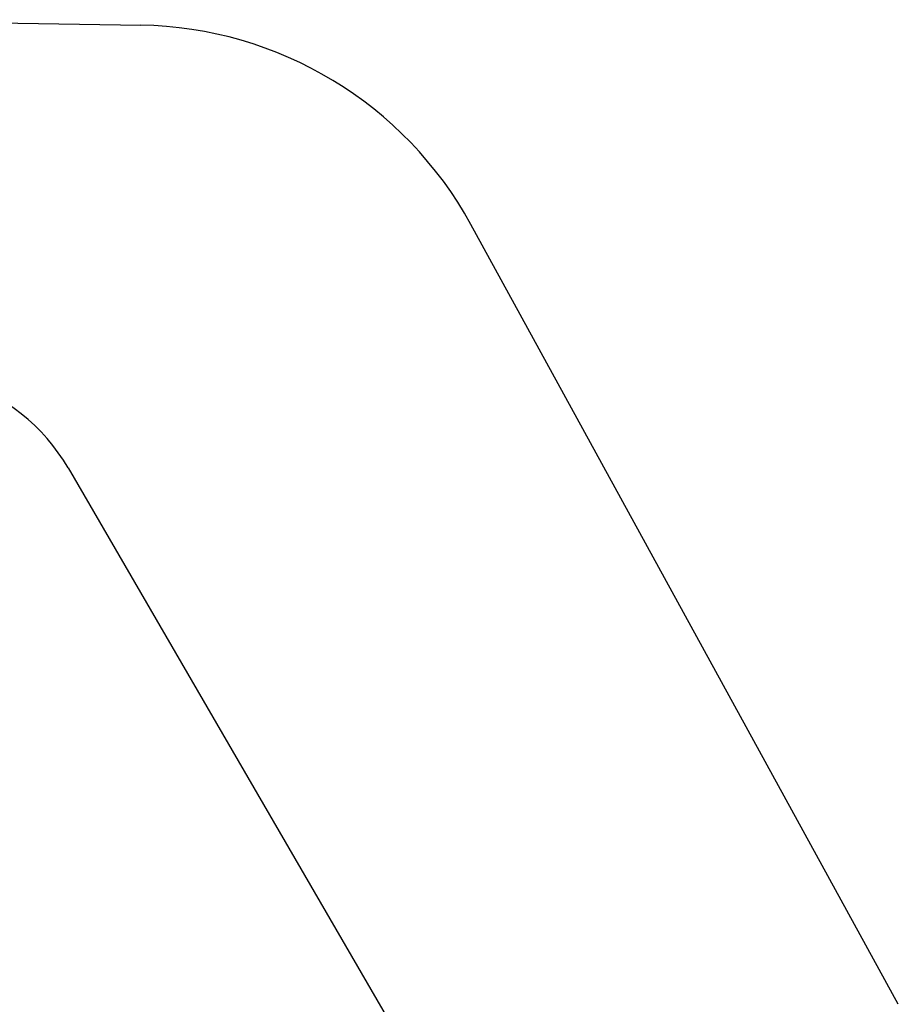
# Paper-space layout 'Folha2' of a CAD drawing. Header units: millimetres. Extents: x 0 to 500, y 59 to 259.
# Tile 8 of 24: x 109 to 132, y 173 to 199. Entities that reach past the tile are written whole.
import ezdxf

# ---------------------------------------------------------------- set-up
doc = ezdxf.new("R2010")
doc.units = ezdxf.units.MM

psp = doc.layouts.new('Folha2')

# ---------------------------------------------------------------- linework, layer by layer
at = {"color": 7, "linetype": 'Continuous', "lineweight": 25}
for p, q in [((103.876, 198.967), (112.28, 198.824)), ((132.015, 173.312), (120.881, 193.631)), ((110.388, 187.287), (120.256, 170.28))]:
    psp.add_line(p, q, dxfattribs=at)
for centre, radius, start, end in [((112.111, 188.826), 10, 28.7217, 89.0297), ((106.063, 184.778), 5, 30.1242, 73.1971)]:
    psp.add_arc(centre, radius, start, end, dxfattribs=at)

doc.saveas('drawing.dxf')
